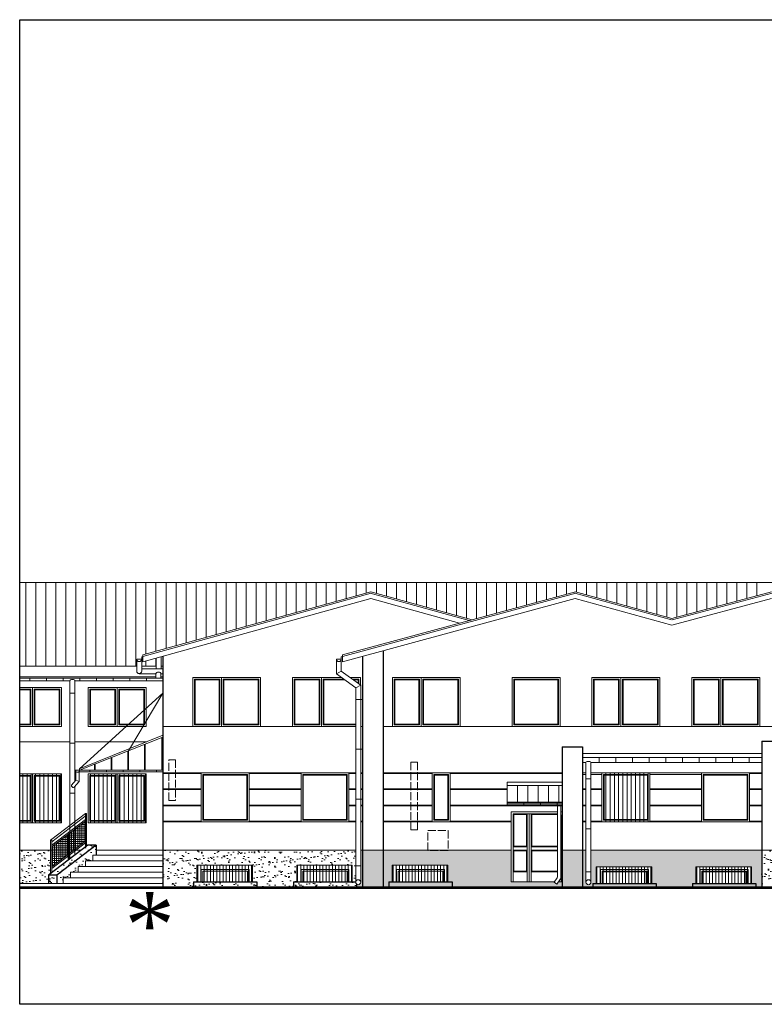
# Model space of a CAD drawing. Header units: millimetres. Extents: x -26513 to 76799, y 0 to 112149.
# Tile 59 of 98: x 19625 to 21863, y 105600 to 108560. Entities that reach past the tile are written whole.
import ezdxf

# ---------------------------------------------------------------- set-up
doc = ezdxf.new("R2010")
doc.units = ezdxf.units.MM
doc.header["$LTSCALE"] = 2
doc.linetypes.add('ACAD_ISO02W100', pattern=[15, 12, -3])
for name, color, linetype, lineweight in [('hacz  do wyłaczenia', 161, 'Continuous', 5), ('rynna-41', 22, 'Continuous', 18), ('stolarka', 6, 'Continuous', 9), ('widok', 3, 'Continuous', 13), ('ZMIANY', 90, 'Continuous', 25)]:
    doc.layers.add(name, color=color, linetype=linetype, lineweight=lineweight)
doc.layers.add('istn.śiany', color=2, linetype='Continuous')

msp = doc.modelspace()

# ---------------------------------------------------------------- hatches: boundary and pattern name
at = {"layer": 'hacz  do wyłaczenia'}
h = msp.add_hatch(dxfattribs=at)
h.set_pattern_fill('ANSI31', color=256, scale=4, angle=45, style=0)
h.paths.add_polyline_path([(21374.8, 106295.3), (21518.8, 106295.3), (21518.8, 106148.3), (21374.8, 106148.3)])
h = msp.add_hatch(dxfattribs=at)
h.set_pattern_fill('ANSI31', color=256, scale=4, angle=45, style=0)
h.paths.add_polyline_path([(19830.8, 106292.3), (20004.8, 106292.3), (20004.8, 106145.3), (19830.8, 106145.3)])
h.paths.add_polyline_path([(19624.9, 106292.3), (19750.8, 106292.3), (19750.8, 106145.3), (19624.9, 106145.3)])
at = {"layer": 'hacz  do wyłaczenia', "linetype": 'Continuous'}
h = msp.add_hatch(dxfattribs=at)
h.set_pattern_fill('NET', color=256, scale=2, style=0)
h.paths.add_polyline_path([(19721.2, 106073.6), (19721.2, 106063.3), (19770.3, 106063.3), (19770.3, 106110.9)])
h.paths.add_polyline_path([(19721.2, 106063.3), (19721.2, 106013.6), (19770.3, 106051), (19770.3, 106063.3)])
h.paths.add_polyline_path([(19775.8, 106055.1), (19790.8, 106066.5), (19790.8, 106126.5), (19775.8, 106115.1)])
h.paths.add_polyline_path([(19790.8, 106066.5), (19822.5, 106090.6), (19822.5, 106150.5), (19790.8, 106126.5)])
at = {"layer": 'hacz  do wyłaczenia'}
h = msp.add_hatch(dxfattribs=at)
h.set_pattern_fill('ANSI31', color=256, scale=3, angle=45, style=0)
h.set_pattern_definition([(90, (-1500, 5), (-9.525, 6e-16), [])])
h.paths.add_polyline_path([(20324.3, 105968.1), (20157.3, 105968.1), (20157.3, 106018.1), (20324.3, 106018.1)])
h = msp.add_hatch(dxfattribs=at)
h.set_pattern_fill('ANSI31', color=256, scale=3, angle=45, style=0)
h.set_pattern_definition([(90, (-1200, 5), (-9.525, 6e-16), [])])
h.paths.add_polyline_path([(20624.3, 105968.1), (20457.3, 105968.1), (20457.3, 106018.1), (20624.3, 106018.1)])
h = msp.add_hatch(dxfattribs=at)
h.set_pattern_fill('ANSI31', color=256, scale=3, angle=45, style=0)
h.set_pattern_definition([(90, (-913, 5), (-9.525, 6e-16), [])])
h.paths.add_polyline_path([(20911.3, 105968.1), (20744.3, 105968.1), (20744.3, 106018.1), (20911.3, 106018.1)])
h = msp.add_hatch(dxfattribs=at)
h.set_pattern_fill('ANSI31', color=256, scale=3, angle=45, style=0)
h.set_pattern_definition([(90, (-300, 3e-10), (-9.525, 6e-16), [])])
h.paths.add_polyline_path([(21524.3, 105963.1), (21357.3, 105963.1), (21357.3, 106013.1), (21524.3, 106013.1)])
h = msp.add_hatch(dxfattribs=at)
h.set_pattern_fill('ANSI31', color=256, scale=3, angle=45, style=0)
h.paths.add_polyline_path([(21824.3, 105963.1), (21657.3, 105963.1), (21657.3, 106013.1), (21824.3, 106013.1)])
at = {"layer": 'widok'}
h = msp.add_hatch(dxfattribs=at)
h.set_pattern_fill('AR-SAND', color=256, scale=0.6, style=0)
h.paths.add_polyline_path([(20457.3, 106018.1), (20624.3, 106018.1), (20624.3, 105968.3), (20634.8, 105968.3), (20634.8, 106063.3), (20054.8, 106063.3), (20054.8, 105953.3), (20147.3, 105953.3), (20147.3, 105968.3), (20157.3, 105968.3), (20157.3, 106018.1), (20324.3, 106018.1), (20324.3, 105968.3), (20337.3, 105968.3), (20337.3, 105953.3), (20447.3, 105953.3), (20447.3, 105968.3), (20457.3, 105968.3)])
h.paths.add_polyline_path([(20337.3, 105968.3), (20324.3, 105968.3), (20324.3, 105968.1), (20157.3, 105968.1), (20157.3, 105968.3), (20147.3, 105968.3), (20147.3, 105953.3), (20337.3, 105953.3)], flags=16)
h.paths.add_polyline_path([(20634.8, 105967, -0.02031), (20634.8, 105967.6), (20634.8, 105968.3), (20624.3, 105968.3), (20624.3, 105968.1), (20457.3, 105968.1), (20457.3, 105968.3), (20447.3, 105968.3), (20447.3, 105953.3), (20637.3, 105953.3), (20637.3, 105961.4, -0.212662)])
h.paths.add_polyline_path([(19717.7, 106063.3), (19624.9, 106063.3), (19624.9, 105963.3), (19711.8, 105963.3), (19711.8, 105988.3), (19717.7, 105992.8)])
h.paths.add_polyline_path([(19736.8, 105988.3), (19711.8, 105988.3), (19711.8, 105963.3), (19736.8, 105963.3)])
h.paths.add_polyline_path([(19854.8, 106078.3), (19829.8, 106078.3), (19711.8, 105988.3), (19736.8, 105988.3)])
h = msp.add_hatch(dxfattribs=at)
h.set_pattern_fill('AR-SAND', color=256, scale=0.6, style=0)
h.paths.add_polyline_path([(19844.8, 106048.3), (19854.8, 106048.3), (19854.8, 106078.3), (19736.8, 105988.3), (19736.8, 105963.3), (19755.6, 105963.3), (19755.6, 105980.3), (19777.9, 105980.3), (19777.9, 105997.3), (19800.2, 105997.3), (19800.2, 106014.3), (19822.5, 106014.3), (19822.5, 106031.3), (19844.8, 106031.3)])
h = msp.add_hatch(dxfattribs=at)
h.set_pattern_fill('AR-SAND', color=256, scale=0.6, style=0)
h.paths.add_polyline_path([(20716.8, 106063.3), (20654.8, 106063.3), (20654.8, 105953.3), (20716.8, 105953.3)])
h.paths.add_polyline_path([(21537.3, 105963.3), (21524.3, 105963.3), (21524.3, 105963.1), (21357.3, 105963.1), (21357.3, 105963.3), (21347.3, 105963.3), (21347.3, 105953.3), (21537.3, 105953.3)], flags=17)
h.paths.add_polyline_path([(21837.3, 105963.3), (21824.3, 105963.3), (21824.3, 105963.1), (21657.3, 105963.1), (21657.3, 105963.3), (21647.3, 105963.3), (21647.3, 105953.3), (21837.3, 105953.3)], flags=17)
h.paths.add_polyline_path([(20654.8, 106063.3), (20649.8, 106063.3), (20649.8, 105967.5, -0.016449), (20649.8, 105967, -0.649264), (20637.3, 105961.4), (20637.3, 105953.3), (20654.8, 105953.3)])
h.paths.add_polyline_path([(21101.8, 106063.3), (20912.2, 106063.3), (20912.2, 106062.5), (20851.4, 106062.5), (20851.4, 106063.3), (20716.8, 106063.3), (20716.8, 105953.3), (20734.3, 105953.3), (20734.3, 105968.3), (20744.3, 105968.3), (20744.3, 106018.1), (20911.3, 106018.1), (20911.3, 105968.3), (20924.3, 105968.3), (20924.3, 105953.3), (21004.8, 105953.3), (21004.8, 105968.3), (21101.8, 105968.3)])
h.paths.add_polyline_path([(20924.3, 105968.3), (20911.3, 105968.3), (20911.3, 105968.1), (20744.3, 105968.1), (20744.3, 105968.3), (20734.3, 105968.3), (20734.3, 105953.3), (20924.3, 105953.3)], flags=16)
h.paths.add_polyline_path([(21316.8, 106063.3), (21254.8, 106063.3), (21254.8, 105953.3), (21316.8, 105953.3)])
h.paths.add_polyline_path([(21854.8, 106063.3), (21341.8, 106063.3), (21341.8, 105967, -1), (21326.8, 105967), (21326.8, 106063.3), (21316.8, 106063.3), (21316.8, 105953.3), (21347.3, 105953.3), (21347.3, 105963.3), (21357.3, 105963.3), (21357.3, 106013.1), (21524.3, 106013.1), (21524.3, 105963.3), (21537.3, 105963.3), (21537.3, 105953.3), (21647.3, 105953.3), (21647.3, 105963.3), (21657.3, 105963.3), (21657.3, 106013.1), (21824.3, 106013.1), (21824.3, 105963.3), (21837.3, 105963.3), (21837.3, 105953.3), (21854.8, 105953.3)])
h.paths.add_polyline_path([(21254.8, 105968.3), (21243.8, 105968.3), (21239, 105961.3), (21230.7, 105966.9), (21231.7, 105968.3), (21004.8, 105968.3), (21004.8, 105953.3), (21254.8, 105953.3)])
h = msp.add_hatch(dxfattribs=at)
h.set_pattern_fill('AR-SAND', color=256, scale=0.6, style=0)
h.paths.add_polyline_path([(22454.8, 106063.3), (21941.8, 106063.3), (21941.8, 105967.6, -1), (21926.8, 105967.6), (21926.8, 106063.3), (21916.8, 106063.3), (21916.8, 105953.3), (21947.3, 105953.3), (21947.3, 105963.3), (21957.3, 105963.3), (21957.3, 106013.1), (22124.3, 106013.1), (22124.3, 105963.3), (22137.3, 105963.3), (22137.3, 105953.3), (22247.3, 105953.3), (22247.3, 105963.3), (22257.3, 105963.3), (22257.3, 106013.1), (22424.3, 106013.1), (22424.3, 105963.3), (22437.3, 105963.3), (22437.3, 105953.3), (22454.8, 105953.3)])
h.paths.add_polyline_path([(21916.8, 106063.3), (21854.8, 106063.3), (21854.8, 105953.3), (21916.8, 105953.3)])
h.paths.add_polyline_path([(22137.3, 105963.3), (22124.3, 105963.3), (22124.3, 105963.1), (21957.3, 105963.1), (21957.3, 105963.3), (21947.3, 105963.3), (21947.3, 105953.3), (22137.3, 105953.3)], flags=17)
h.paths.add_polyline_path([(22437.3, 105963.3), (22424.3, 105963.3), (22424.3, 105963.1), (22257.3, 105963.1), (22257.3, 105963.3), (22247.3, 105963.3), (22247.3, 105953.3), (22437.3, 105953.3)], flags=17)

# ---------------------------------------------------------------- linework, layer by layer
msp.add_lwpolyline([(19624.9, 108559.9), (25924.9, 108559.9), (25924.9, 105599.9), (19624.9, 105599.9)], close=True)
at = {"layer": 'hacz  do wyłaczenia'}
for p, q in [((19643.6, 106868.3), (19643.6, 106616.3)), ((19673.6, 106868.3), (19673.6, 106616.3)), ((19703.7, 106868.3), (19703.7, 106616.3)), ((19733.8, 106868.3), (19733.8, 106616.3)), ((19763.8, 106868.3), (19763.8, 106616.3)), ((19793.9, 106868.3), (19793.9, 106616.3)), ((19824, 106868.3), (19824, 106616.3)), ((19854, 106868.3), (19854, 106616.3)), ((19884.1, 106868.3), (19884.1, 106616.3)), ((19914.2, 106868.3), (19914.2, 106616.3)), ((19944.3, 106868.3), (19944.3, 106616.3)), ((19974.3, 106868.3), (19974.3, 106616.3)), ((20004.4, 106868.3), (20004.4, 106652.9)), ((20034.5, 106868.3), (20034.5, 106661.3)), ((20064.6, 106868.3), (20064.6, 106669.6)), ((20094.7, 106868.3), (20094.7, 106678)), ((20124.8, 106868.3), (20124.8, 106686.3)), ((20154.9, 106868.3), (20154.9, 106694.7)), ((20185, 106868.3), (20185, 106703)), ((20215.1, 106868.3), (20215.1, 106711.4)), ((20245.2, 106868.3), (20245.2, 106719.7)), ((20275.3, 106868.3), (20275.3, 106728)), ((20305.4, 106868.3), (20305.4, 106736.4)), ((20335.5, 106868.3), (20335.5, 106744.7)), ((20365.6, 106868.3), (20365.6, 106753.1)), ((20395.7, 106868.3), (20395.7, 106761.4)), ((20425.8, 106868.3), (20425.8, 106769.8)), ((20455.9, 106868.3), (20455.9, 106778.1)), ((20486, 106868.3), (20486, 106786.5)), ((20516.1, 106868.3), (20516.1, 106794.8)), ((20546.2, 106868.3), (20546.2, 106803.2)), ((20576.3, 106868.3), (20576.3, 106811.5)), ((20606.4, 106868.3), (20606.4, 106819.9)), ((20636.5, 106868.3), (20636.5, 106828.2)), ((20666.6, 106868.3), (20666.6, 106836.6)), ((20696.7, 106868.3), (20696.7, 106835.6)), ((20726.8, 106868.3), (20726.8, 106827.3)), ((20756.9, 106868.3), (20756.9, 106819)), ((20787, 106868.3), (20787, 106810.7)), ((20817.1, 106868.3), (20817.1, 106802.4)), ((20847.2, 106868.3), (20847.2, 106794.1)), ((20877.3, 106868.3), (20877.3, 106785.8)), ((20907.4, 106868.3), (20907.4, 106777.4)), ((20937.5, 106868.3), (20937.5, 106769.1)), ((20967.6, 106868.3), (20967.6, 106760.8)), ((20997.7, 106868.3), (20997.7, 106759.6)), ((21027.8, 106868.3), (21027.8, 106767.8)), ((21057.9, 106868.3), (21057.9, 106775.9)), ((21088, 106868.3), (21088, 106784.1)), ((21118.1, 106868.3), (21118.1, 106792.3)), ((21148.2, 106868.3), (21148.2, 106800.5)), ((21178.3, 106868.3), (21178.3, 106808.6)), ((21208.4, 106868.3), (21208.4, 106816.8)), ((21238.5, 106868.3), (21238.5, 106825)), ((21268.6, 106868.3), (21268.6, 106833.1)), ((21298.7, 106868.3), (21298.7, 106839.2)), ((21328.8, 106868.3), (21328.8, 106830.9)), ((21358.9, 106868.3), (21358.9, 106822.6)), ((21389, 106868.3), (21389, 106814.2)), ((21419.1, 106868.3), (21419.1, 106805.9)), ((21449.2, 106868.3), (21449.2, 106797.6)), ((21479.3, 106868.3), (21479.3, 106789.3)), ((21509.4, 106868.3), (21509.4, 106781)), ((21539.5, 106868.3), (21539.5, 106772.7)), ((21569.6, 106868.3), (21569.6, 106764.4)), ((21599.7, 106868.3), (21599.7, 106764.2)), ((21629.8, 106868.3), (21629.8, 106772.2)), ((21659.9, 106868.3), (21659.9, 106780.3)), ((21690, 106868.3), (21690, 106788.3)), ((21720.1, 106868.3), (21720.1, 106796.3)), ((21750.2, 106868.3), (21750.2, 106804.4)), ((21780.3, 106868.3), (21780.3, 106812.4)), ((21810.4, 106868.3), (21810.4, 106820.4)), ((21840.5, 106868.3), (21840.5, 106828.4)), ((20004.4, 106632.2), (20004.4, 106616.3)), ((20034.5, 106640.5), (20034.5, 106616.3)), ((20591.5, 106601.4), (20576.5, 106593.7)), ((19655.8, 106572.4), (19655.8, 106579.9)), ((19705.8, 106572.4), (19705.8, 106579.9)), ((19755.8, 106572.4), (19755.8, 106579.9)), ((19805.8, 106572.4), (19805.8, 106579.9)), ((19855.8, 106572.4), (19855.8, 106579.9)), ((19905.8, 106572.4), (19905.8, 106579.9)), ((19955.8, 106572.4), (19955.8, 106579.9)), ((20005.8, 106572.4), (20005.8, 106579.9)), ((19791.8, 106535), (19775.8, 106535)), ((20634.8, 106551.3), (20649.8, 106558.9)), ((20654.8, 106516.5), (20634.8, 106516.5)), ((19791.8, 106385), (19775.8, 106385)), ((20654.8, 106366.5), (20634.8, 106366.5)), ((21366.8, 106342.3), (21366.8, 106327.3)), ((21416.8, 106342.3), (21416.8, 106327.3)), ((21466.8, 106342.3), (21466.8, 106327.3)), ((21516.8, 106342.3), (21516.8, 106327.3)), ((21566.8, 106342.3), (21566.8, 106327.3)), ((21616.8, 106342.3), (21616.8, 106327.3)), ((21666.8, 106342.3), (21666.8, 106327.3)), ((21716.8, 106342.3), (21716.8, 106327.3)), ((21766.8, 106342.3), (21766.8, 106327.3)), ((21816.8, 106342.3), (21816.8, 106327.3)), ((19835.6, 106303.3), (19835.6, 106298.3)), ((19885.6, 106303.3), (19885.6, 106298.3)), ((19935.6, 106303.3), (19935.6, 106298.3)), ((19935.6, 106303.3), (19935.6, 106298.3)), ((19985.6, 106303.3), (19985.6, 106298.3)), ((20035.6, 106303.3), (20035.6, 106298.3)), ((19793.8, 106273.5), (19803.8, 106269.6)), ((21341.8, 106277.8), (21326.8, 106277.8)), ((19791.8, 106235), (19775.8, 106235)), ((20654.8, 106216.5), (20634.8, 106216.5)), ((21139.8, 106204.5), (21139.8, 106199.5)), ((21189.8, 106204.5), (21189.8, 106199.5)), ((21239.8, 106204.5), (21239.8, 106199.5)), ((21341.8, 106127.8), (21326.8, 106127.8)), ((21341.8, 106127.8), (21326.8, 106127.8)), ((20649.8, 106016.5), (20634.8, 106016.5)), ((21341.8, 105997.8), (21326.8, 105997.8))]:
    msp.add_line(p, q, dxfattribs=at)
for points in [[(21374.8, 106295.3), (21518.8, 106295.3), (21518.8, 106148.3), (21374.8, 106148.3)], [(20157.3, 106018.1), (20324.3, 106018.1), (20324.3, 105968.1), (20157.3, 105968.1)], [(20457.3, 106018.1), (20624.3, 106018.1), (20624.3, 105968.1), (20457.3, 105968.1)], [(20744.3, 106018.1), (20911.3, 106018.1), (20911.3, 105968.1), (20744.3, 105968.1)], [(21357.3, 106013.1), (21524.3, 106013.1), (21524.3, 105963.1), (21357.3, 105963.1)], [(21657.3, 106013.1), (21824.3, 106013.1), (21824.3, 105963.1), (21657.3, 105963.1)]]:
    msp.add_lwpolyline(points, close=True, dxfattribs=at)
msp.add_ellipse((19783.3, 106572.4), major_axis=(-7.5, 0), ratio=0.517905, start_param=3.141593, end_param=6.283185, dxfattribs=at)
at = {"layer": 'istn.śiany'}
for p, q in [((20716.8, 106662.6), (20716.8, 105953.3)), ((20054.8, 106646.1), (20054.8, 105953.3)), ((20654.8, 106645.8), (20654.8, 105953.3)), ((21854.8, 106391.3), (21916.8, 106391.3)), ((21854.8, 106391.3), (21854.8, 105953.3)), ((21254.8, 106374.3), (21316.8, 106374.3)), ((21254.8, 106374.3), (21254.8, 105953.3)), ((21316.8, 106374.3), (21316.8, 105953.3)), ((19829.8, 106078.3), (19711.8, 105988.3)), ((19854.8, 106078.3), (19736.8, 105988.3)), ((19854.8, 106078.3), (19829.8, 106078.3)), ((19854.8, 106078.3), (19854.8, 106048.3)), ((19711.8, 105988.3), (19711.8, 105963.3)), ((19736.8, 105988.3), (19711.8, 105988.3)), ((19736.8, 105988.3), (19736.8, 105963.3)), ((19736.8, 105988.3), (19736.8, 105963.3)), ((20147.3, 105968.3), (20337.3, 105968.3)), ((20147.3, 105968.3), (20147.3, 105953.3)), ((20337.3, 105968.3), (20337.3, 105953.3)), ((20447.3, 105968.3), (20634.8, 105968.3)), ((20447.3, 105968.3), (20447.3, 105953.3)), ((20734.3, 105968.3), (20924.3, 105968.3)), ((20734.3, 105968.3), (20734.3, 105953.3)), ((20924.3, 105968.3), (20924.3, 105953.3)), ((20637.3, 105961.4), (20637.3, 105953.3)), ((21347.3, 105963.3), (21537.3, 105963.3)), ((21347.3, 105963.3), (21347.3, 105953.3)), ((21537.3, 105963.3), (21537.3, 105953.3)), ((21647.3, 105963.3), (21837.3, 105963.3)), ((21647.3, 105963.3), (21647.3, 105953.3)), ((21837.3, 105963.3), (21837.3, 105953.3))]:
    msp.add_line(p, q, dxfattribs=at)
at = {"layer": 'rynna-41'}
for p, q in [((19976.5, 106637.8), (19976.5, 106601.4)), ((19976.5, 106637.8), (19991.5, 106637.8)), ((19994.8, 106645), (19991.5, 106644.1)), ((19991.5, 106644.1), (19991.5, 106601.4)), ((20035.5, 106640.8), (20035.5, 106608.8)), ((20050.5, 106644.9), (20050.5, 106608.8)), ((20576.5, 106637.8), (20576.5, 106593.7)), ((20576.5, 106637.8), (20591.5, 106637.8)), ((20594.8, 106645), (20591.5, 106644.1)), ((20591.5, 106644.1), (20591.5, 106601.4)), ((20034.5, 106593.8), (19984, 106593.8)), ((20035.5, 106616.3), (19991.5, 106616.3)), ((20054.8, 106608.8), (19991.5, 106608.8)), ((20034.5, 106593.9), (20034.5, 106579.9)), ((20049.5, 106593.9), (20049.5, 106579.9)), ((20054.8, 106593.8), (20049.5, 106593.8)), ((20054.8, 106616.3), (20050.5, 106616.3)), ((20576.5, 106593.7), (20634.8, 106551.3)), ((20591.5, 106601.4), (20649.8, 106558.9)), ((20054.8, 106579.9), (19624.9, 106579.9)), ((19775.8, 106572.4), (19624.9, 106572.4)), ((19775.8, 106572.4), (19775.8, 106037.1)), ((19790.8, 106572.4), (19790.8, 106270.1)), ((20054.8, 106572.4), (19790.8, 106572.4)), ((20634.8, 106551.3), (20634.8, 105966.8)), ((20649.8, 106558.9), (20649.8, 105966.5)), ((21316.8, 106342.3), (21854.8, 106342.3)), ((21316.8, 106327.3), (21326.8, 106327.3)), ((21326.8, 106327.3), (21326.8, 105967)), ((21341.8, 106327.3), (21854.8, 106327.3)), ((21341.8, 106327.3), (21341.8, 105967)), ((19804.8, 106303.3), (19792.8, 106303.3)), ((19793.8, 106300), (19793.8, 106273.5)), ((19803.8, 106300), (19803.8, 106269.6)), ((20054.8, 106303.3), (19804.8, 106303.3)), ((20054.8, 106298.3), (19804.8, 106298.3)), ((19793.8, 106273.5), (19780.8, 106259.1)), ((19803.8, 106269.6), (19788.2, 106252.4)), ((19790.8, 106255.2), (19790.8, 106048.5)), ((21241.1, 106199.5), (21241.1, 105984.6)), ((21251.1, 106199.5), (21251.1, 105981.5)), ((21239.7, 105980.1), (21230.7, 105966.9)), ((21249.7, 105977), (21239, 105961.3)), ((21230.7, 105966.9), (21239, 105961.3))]:
    msp.add_line(p, q, dxfattribs=at)
for centre in [(20642.3, 105967), (21334.3, 105967)]:
    msp.add_circle(centre, 7.5, dxfattribs=at)
for centre, radius, start, end in [((19984, 106637.8), 7.5, 180, 0), ((20584, 106637.8), 7.5, 180, 0), ((19984, 106601.4), 7.5, 180, 0), ((19798.8, 106303.3), 6, 180, 0), ((21233.1, 105984.6), 8, 325.6034, 360), ((21243.1, 105981.5), 8, 325.6034, 0)]:
    msp.add_arc(centre, radius, start, end, dxfattribs=at)
for centre, major_axis, ratio, start_param, end_param in [((20042, 106593.9), (-7.5, 0), 0.623898, 3.141593, 6.283185), ((19784.5, 106255.7), (-3.71, 3.35), 0.608904, 0, 3.141593)]:
    msp.add_ellipse(centre, major_axis=major_axis, ratio=ratio, start_param=start_param, end_param=end_param, dxfattribs=at)
at = {"layer": 'rynna-41', "extrusion": (0, 0, -1)}
msp.add_ellipse((21334.3, 106327.3), major_axis=(-7.5, 0), ratio=0.317259, start_param=0, end_param=3.141593, dxfattribs=at)
at = {"layer": 'stolarka'}
for p, q in [((19994.8, 106650.2), (20679.8, 106840.2)), ((19994.8, 106645.1), (20681.1, 106835.4)), ((20594.8, 106650.2), (21294.8, 106840.2)), ((20594.8, 106645.1), (21296.1, 106835.4)), ((20975.3, 106753.5), (20678.4, 106835.4)), ((20984.8, 106756.1), (20679.8, 106840.2)), ((21583.4, 106755.4), (21293.4, 106835.4)), ((21584.8, 106760.2), (21294.8, 106840.2)), ((21884.8, 106840.2), (21584.8, 106760.2)), ((21886.1, 106835.4), (21586.1, 106755.4)), ((19994.8, 106629.5), (20679.8, 106819.5)), ((20594.8, 106629.5), (21294.7, 106819.5)), ((20946.9, 106745.8), (20679.8, 106819.5)), ((21584.7, 106739.5), (21294.7, 106819.5)), ((21884.8, 106819.6), (21584.7, 106739.5)), ((19994.8, 106650.2), (19994.8, 106629.5)), ((19994.8, 106650.2), (19994.8, 106629.5)), ((20594.8, 106650.2), (20594.8, 106629.5)), ((20144.8, 106582.2), (20348.8, 106582.2)), ((20144.8, 106582.2), (20144.8, 106435.2)), ((20149.8, 106577.2), (20149.8, 106440.2)), ((20149.8, 106577.2), (20226.8, 106577.2)), ((20151.8, 106575.2), (20151.8, 106442.2)), ((20151.8, 106575.2), (20224.8, 106575.2)), ((20224.8, 106575.2), (20224.8, 106442.2)), ((20226.8, 106577.2), (20226.8, 106440.2)), ((20231.8, 106582.2), (20231.8, 106435.2)), ((20236.8, 106577.2), (20343.8, 106577.2)), ((20236.8, 106577.2), (20236.8, 106440.2)), ((20238.8, 106575.2), (20341.8, 106575.2)), ((20238.8, 106575.2), (20238.8, 106442.2)), ((20341.8, 106575.2), (20341.8, 106442.2)), ((20343.8, 106577.2), (20343.8, 106440.2)), ((20348.8, 106582.2), (20348.8, 106435.2)), ((20444.8, 106582.2), (20592.3, 106582.2)), ((20444.8, 106582.2), (20444.8, 106435.2)), ((20449.8, 106577.2), (20449.8, 106440.2)), ((20449.8, 106577.2), (20526.8, 106577.2)), ((20451.8, 106575.2), (20451.8, 106442.2)), ((20451.8, 106575.2), (20524.8, 106575.2)), ((20524.8, 106575.2), (20524.8, 106442.2)), ((20526.8, 106577.2), (20526.8, 106440.2)), ((20531.8, 106582.2), (20531.8, 106435.2)), ((20536.8, 106577.2), (20599.1, 106577.2)), ((20536.8, 106577.2), (20536.8, 106440.2)), ((20538.8, 106575.2), (20601.9, 106575.2)), ((20538.8, 106575.2), (20538.8, 106442.2)), ((20617.7, 106582.2), (20648.8, 106582.2)), ((20624.6, 106577.2), (20643.8, 106577.2)), ((20627.3, 106575.2), (20641.8, 106575.2)), ((20641.8, 106575.2), (20641.8, 106564.7)), ((20643.8, 106577.2), (20643.8, 106563.3)), ((20648.8, 106582.2), (20648.8, 106559.6)), ((20744.8, 106582.2), (20744.8, 106435.2)), ((20744.8, 106582.2), (20948.8, 106582.2)), ((20749.8, 106577.2), (20826.8, 106577.2)), ((20749.8, 106577.2), (20749.8, 106440.2)), ((20751.8, 106575.2), (20751.8, 106442.2)), ((20751.8, 106575.2), (20824.8, 106575.2)), ((20824.8, 106575.2), (20824.8, 106442.2)), ((20826.8, 106577.2), (20826.8, 106440.2)), ((20831.8, 106582.2), (20831.8, 106435.2)), ((20836.8, 106577.2), (20943.8, 106577.2)), ((20836.8, 106577.2), (20836.8, 106440.2)), ((20838.8, 106575.2), (20941.8, 106575.2)), ((20838.8, 106575.2), (20838.8, 106442.2)), ((20941.8, 106575.2), (20941.8, 106442.2)), ((20943.8, 106577.2), (20943.8, 106440.2)), ((20948.8, 106582.2), (20948.8, 106435.2)), ((21104.8, 106582.2), (21104.8, 106435.2)), ((21104.8, 106582.2), (21248.8, 106582.2)), ((21104.8, 106582.2), (21104.8, 106435.2)), ((21109.8, 106577.2), (21243.8, 106577.2)), ((21109.8, 106577.2), (21109.8, 106440.2)), ((21111.8, 106575.2), (21111.8, 106442.2)), ((21111.8, 106575.2), (21241.8, 106575.2)), ((21241.8, 106575.2), (21241.8, 106442.2)), ((21243.8, 106577.2), (21243.8, 106440.2)), ((21248.8, 106582.2), (21248.8, 106435.2)), ((21344.8, 106582.2), (21548.8, 106582.2)), ((21344.8, 106582.2), (21344.8, 106435.2)), ((21349.8, 106577.2), (21349.8, 106440.2)), ((21349.8, 106577.2), (21426.8, 106577.2)), ((21351.8, 106575.2), (21351.8, 106442.2)), ((21351.8, 106575.2), (21424.8, 106575.2)), ((21424.8, 106575.2), (21424.8, 106442.2)), ((21426.8, 106577.2), (21426.8, 106440.2)), ((21431.8, 106582.2), (21431.8, 106435.2)), ((21436.8, 106577.2), (21543.8, 106577.2)), ((21436.8, 106577.2), (21436.8, 106440.2)), ((21438.8, 106575.2), (21541.8, 106575.2)), ((21438.8, 106575.2), (21438.8, 106442.2)), ((21541.8, 106575.2), (21541.8, 106442.2)), ((21543.8, 106577.2), (21543.8, 106440.2)), ((21548.8, 106582.2), (21548.8, 106435.2)), ((21644.8, 106582.2), (21644.8, 106435.2)), ((21644.8, 106582.2), (21848.8, 106582.2)), ((21649.8, 106577.2), (21726.8, 106577.2)), ((21649.8, 106577.2), (21649.8, 106440.2)), ((21651.8, 106575.2), (21651.8, 106442.2)), ((21651.8, 106575.2), (21724.8, 106575.2)), ((21724.8, 106575.2), (21724.8, 106442.2)), ((21726.8, 106577.2), (21726.8, 106440.2)), ((21731.8, 106582.2), (21731.8, 106435.2)), ((21736.8, 106577.2), (21843.8, 106577.2)), ((21736.8, 106577.2), (21736.8, 106440.2)), ((21738.8, 106575.2), (21841.8, 106575.2)), ((21738.8, 106575.2), (21738.8, 106442.2)), ((21841.8, 106575.2), (21841.8, 106442.2)), ((21843.8, 106577.2), (21843.8, 106440.2)), ((21848.8, 106582.2), (21848.8, 106435.2)), ((19750.8, 106552.3), (19624.9, 106552.3)), ((19658.8, 106547.3), (19624.9, 106547.3)), ((19656.8, 106545.3), (19624.9, 106545.3)), ((19656.8, 106545.3), (19656.8, 106442.3)), ((19658.8, 106547.3), (19658.8, 106440.3)), ((19663.8, 106552.3), (19663.8, 106435.3)), ((19668.8, 106547.3), (19668.8, 106440.3)), ((19745.8, 106547.3), (19668.8, 106547.3)), ((19743.8, 106545.3), (19670.8, 106545.3)), ((19670.8, 106545.3), (19670.8, 106442.3)), ((19743.8, 106545.3), (19743.8, 106442.3)), ((19745.8, 106547.3), (19745.8, 106440.3)), ((19750.8, 106552.3), (19750.8, 106435.3)), ((19830.8, 106552.3), (19830.8, 106435.3)), ((20004.8, 106552.3), (19830.8, 106552.3)), ((19835.8, 106547.3), (19835.8, 106440.3)), ((19912.8, 106547.3), (19835.8, 106547.3)), ((19837.8, 106545.3), (19837.8, 106442.3)), ((19910.8, 106545.3), (19837.8, 106545.3)), ((19910.8, 106545.3), (19910.8, 106442.3)), ((19912.8, 106547.3), (19912.8, 106440.3)), ((19917.8, 106552.3), (19917.8, 106435.3)), ((19922.8, 106547.3), (19922.8, 106440.3)), ((19999.8, 106547.3), (19922.8, 106547.3)), ((19924.8, 106545.3), (19924.8, 106442.3)), ((19997.8, 106545.3), (19924.8, 106545.3)), ((19997.8, 106545.3), (19997.8, 106442.3)), ((19999.8, 106547.3), (19999.8, 106440.3)), ((20004.8, 106552.3), (20004.8, 106435.3)), ((19656.8, 106442.3), (19624.9, 106442.3)), ((19743.8, 106442.3), (19670.8, 106442.3)), ((19910.8, 106442.3), (19837.8, 106442.3)), ((19997.8, 106442.3), (19924.8, 106442.3)), ((20151.8, 106442.2), (20224.8, 106442.2)), ((20238.8, 106442.2), (20341.8, 106442.2)), ((20451.8, 106442.2), (20524.8, 106442.2)), ((20538.8, 106442.2), (20634.8, 106442.2)), ((20751.8, 106442.2), (20824.8, 106442.2)), ((20838.8, 106442.2), (20941.8, 106442.2)), ((21111.8, 106442.2), (21241.8, 106442.2)), ((21351.8, 106442.2), (21424.8, 106442.2)), ((21438.8, 106442.2), (21541.8, 106442.2)), ((21651.8, 106442.2), (21724.8, 106442.2)), ((21738.8, 106442.2), (21841.8, 106442.2)), ((19658.8, 106440.3), (19624.9, 106440.3)), ((19750.8, 106435.3), (19624.9, 106435.3)), ((19745.8, 106440.3), (19668.8, 106440.3)), ((20004.8, 106435.3), (19830.8, 106435.3)), ((19912.8, 106440.3), (19835.8, 106440.3)), ((19999.8, 106440.3), (19922.8, 106440.3)), ((20054.8, 106435.2), (20634.8, 106435.2)), ((20144.8, 106435.2), (20348.8, 106435.2)), ((20149.8, 106440.2), (20226.8, 106440.2)), ((20236.8, 106440.2), (20343.8, 106440.2)), ((20444.8, 106435.2), (20634.8, 106435.2)), ((20449.8, 106440.2), (20526.8, 106440.2)), ((20536.8, 106440.2), (20634.8, 106440.2)), ((20649.8, 106435.2), (20654.8, 106435.2)), ((20716.8, 106435.2), (21344.8, 106435.2)), ((20744.8, 106435.2), (20948.8, 106435.2)), ((20749.8, 106440.2), (20826.8, 106440.2)), ((20836.8, 106440.2), (20943.8, 106440.2)), ((21109.8, 106440.2), (21243.8, 106440.2)), ((21344.8, 106435.2), (21548.8, 106435.2)), ((21349.8, 106440.2), (21426.8, 106440.2)), ((21436.8, 106440.2), (21543.8, 106440.2)), ((21548.8, 106435.2), (22454.8, 106435.2)), ((21649.8, 106440.2), (21726.8, 106440.2)), ((21736.8, 106440.2), (21843.8, 106440.2)), ((19775.8, 106389.3), (19624.9, 106389.3)), ((20006.7, 106389.3), (19790.8, 106389.3)), ((20054.8, 106295.3), (20314.3, 106295.3)), ((20170.3, 106295.3), (20170.3, 106148.3)), ((20314.3, 106295.3), (20470.3, 106295.3)), ((20314.3, 106295.3), (20314.3, 106148.3)), ((20470.3, 106295.3), (20634.8, 106295.3)), ((20470.3, 106295.3), (20470.3, 106148.3)), ((20614.3, 106295.3), (20614.3, 106148.3)), ((20649.8, 106295.3), (20654.8, 106295.3)), ((20716.8, 106295.3), (21254.8, 106295.3)), ((20864.8, 106295.3), (20918.8, 106295.3)), ((20864.8, 106295.3), (20918.8, 106295.3)), ((20864.8, 106295.3), (20864.8, 106148.3)), ((20918.8, 106295.3), (20918.8, 106148.3)), ((21316.8, 106295.3), (21326.8, 106295.3)), ((21341.8, 106295.3), (21674.3, 106295.3)), ((21374.8, 106295.3), (21374.8, 106148.3)), ((21374.8, 106295.3), (21518.8, 106295.3)), ((21518.8, 106295.3), (21518.8, 106148.3)), ((21674.3, 106295.3), (21854.8, 106295.3)), ((21674.3, 106295.3), (21674.3, 106148.3)), ((21818.3, 106295.3), (21818.3, 106148.3)), ((19750.8, 106292.3), (19624.9, 106292.3)), ((19658.8, 106287.3), (19624.9, 106287.3)), ((19656.8, 106285.3), (19624.9, 106285.3)), ((19656.8, 106285.3), (19656.8, 106152.3)), ((19658.8, 106287.3), (19658.8, 106150.3)), ((19663.8, 106292.3), (19663.8, 106145.3)), ((19745.8, 106287.3), (19668.8, 106287.3)), ((19668.8, 106287.3), (19668.8, 106150.3)), ((19743.8, 106285.3), (19670.8, 106285.3)), ((19670.8, 106285.3), (19670.8, 106152.3)), ((19743.8, 106285.3), (19743.8, 106152.3)), ((19745.8, 106287.3), (19745.8, 106150.3)), ((19750.8, 106292.3), (19750.8, 106145.3)), ((20004.8, 106292.3), (19830.8, 106292.3)), ((19830.8, 106292.3), (19830.8, 106145.3)), ((19835.8, 106287.3), (19835.8, 106150.3)), ((19912.8, 106287.3), (19835.8, 106287.3)), ((19837.8, 106285.3), (19837.8, 106152.3)), ((19910.8, 106285.3), (19837.8, 106285.3)), ((19910.8, 106285.3), (19910.8, 106152.3)), ((19912.8, 106287.3), (19912.8, 106150.3)), ((19917.8, 106292.3), (19917.8, 106145.3)), ((19922.8, 106287.3), (19922.8, 106150.3)), ((19999.8, 106287.3), (19922.8, 106287.3)), ((19924.8, 106285.3), (19924.8, 106152.3)), ((19997.8, 106285.3), (19924.8, 106285.3)), ((19997.8, 106285.3), (19997.8, 106152.3)), ((19999.8, 106287.3), (19999.8, 106150.3)), ((20004.8, 106292.3), (20004.8, 106145.3)), ((20054.8, 106293.3), (20170.3, 106293.3)), ((20175.3, 106290.3), (20309.3, 106290.3)), ((20175.3, 106290.3), (20175.3, 106153.3)), ((20177.3, 106288.3), (20177.3, 106155.3)), ((20177.3, 106288.3), (20307.3, 106288.3)), ((20307.3, 106288.3), (20307.3, 106155.3)), ((20309.3, 106290.3), (20309.3, 106153.3)), ((20314.3, 106293.3), (20470.3, 106293.3)), ((20475.3, 106290.3), (20609.3, 106290.3)), ((20475.3, 106290.3), (20475.3, 106153.3)), ((20477.3, 106288.3), (20477.3, 106155.3)), ((20477.3, 106288.3), (20607.3, 106288.3)), ((20607.3, 106288.3), (20607.3, 106155.3)), ((20609.3, 106290.3), (20609.3, 106153.3)), ((20614.3, 106293.3), (20634.8, 106293.3)), ((20649.8, 106293.3), (20654.8, 106293.3)), ((20716.8, 106293.3), (20864.8, 106293.3)), ((20869.8, 106290.3), (20869.8, 106153.3)), ((20869.8, 106290.3), (20913.8, 106290.3)), ((20871.8, 106288.3), (20871.8, 106155.3)), ((20871.8, 106288.3), (20911.8, 106288.3)), ((20911.8, 106288.3), (20911.8, 106155.3)), ((20913.8, 106290.3), (20913.8, 106153.3)), ((20918.8, 106293.3), (21254.8, 106293.3)), ((21316.8, 106290.3), (21326.8, 106290.3)), ((21341.8, 106290.3), (21374.8, 106290.3)), ((21379.8, 106290.3), (21513.8, 106290.3)), ((21379.8, 106290.3), (21379.8, 106153.3)), ((21381.8, 106288.3), (21381.8, 106155.3)), ((21381.8, 106288.3), (21511.8, 106288.3)), ((21511.8, 106288.3), (21511.8, 106155.3)), ((21513.8, 106290.3), (21513.8, 106153.3)), ((21518.8, 106290.3), (21674.3, 106290.3)), ((21679.3, 106290.3), (21679.3, 106153.3)), ((21679.3, 106290.3), (21813.3, 106290.3)), ((21681.3, 106288.3), (21681.3, 106155.3)), ((21681.3, 106288.3), (21811.3, 106288.3)), ((21811.3, 106288.3), (21811.3, 106155.3)), ((21813.3, 106290.3), (21813.3, 106153.3)), ((21818.3, 106293.3), (21854.8, 106293.3)), ((20054.8, 106247.3), (20170.3, 106247.3)), ((20054.8, 106245.3), (20170.3, 106245.3)), ((20314.3, 106247.3), (20470.3, 106247.3)), ((20314.3, 106245.3), (20470.3, 106245.3)), ((20614.3, 106247.3), (20634.8, 106247.3)), ((20614.3, 106245.3), (20634.8, 106245.3)), ((20649.8, 106247.3), (20654.8, 106247.3)), ((20649.8, 106245.3), (20654.8, 106245.3)), ((20716.8, 106247.3), (20864.8, 106247.3)), ((20716.8, 106245.3), (20864.8, 106245.3)), ((20918.8, 106247.3), (21089.8, 106247.3)), ((20918.8, 106245.3), (21089.8, 106245.3)), ((21316.8, 106247.3), (21326.8, 106247.3)), ((21316.8, 106245.3), (21326.8, 106245.3)), ((21341.8, 106247.3), (21374.8, 106247.3)), ((21341.8, 106245.3), (21374.8, 106245.3)), ((21518.8, 106247.3), (21674.3, 106247.3)), ((21518.8, 106245.3), (21674.3, 106245.3)), ((21818.3, 106247.3), (21854.8, 106247.3)), ((21818.3, 106245.3), (21854.8, 106245.3)), ((20054.8, 106198.3), (20170.3, 106198.3)), ((20054.8, 106196.3), (20170.3, 106196.3)), ((20314.3, 106198.3), (20470.3, 106198.3)), ((20314.3, 106196.3), (20470.3, 106196.3)), ((20614.3, 106198.3), (20634.8, 106198.3)), ((20614.3, 106196.3), (20634.8, 106196.3)), ((20649.8, 106198.3), (20654.8, 106198.3)), ((20649.8, 106196.3), (20654.8, 106196.3)), ((20716.8, 106198.3), (20864.8, 106198.3)), ((20716.8, 106196.3), (20864.8, 106196.3)), ((20918.8, 106198.3), (21254.8, 106198.3)), ((20918.8, 106196.3), (21254.8, 106196.3)), ((21089.8, 106204.5), (21254.8, 106204.5)), ((21089.8, 106199.5), (21254.8, 106199.5)), ((21101.8, 106178.5), (21241.1, 106178.5)), ((21101.8, 106178.5), (21101.8, 105968.5)), ((21251.1, 106178.5), (21254.8, 106178.5)), ((21316.8, 106198.3), (21326.8, 106198.3)), ((21316.8, 106196.3), (21326.8, 106196.3)), ((21341.8, 106198.3), (21374.8, 106198.3)), ((21341.8, 106196.3), (21374.8, 106196.3)), ((21518.8, 106198.3), (21674.3, 106198.3)), ((21518.8, 106196.3), (21674.3, 106196.3)), ((21818.3, 106198.3), (21854.8, 106198.3)), ((21818.3, 106196.3), (21854.8, 106196.3)), ((19656.8, 106152.3), (19624.9, 106152.3)), ((19658.8, 106150.3), (19624.9, 106150.3)), ((19745.8, 106150.3), (19668.8, 106150.3)), ((19743.8, 106152.3), (19670.8, 106152.3)), ((19912.8, 106150.3), (19835.8, 106150.3)), ((19910.8, 106152.3), (19837.8, 106152.3)), ((19999.8, 106150.3), (19922.8, 106150.3)), ((19997.8, 106152.3), (19924.8, 106152.3)), ((20054.8, 106150.3), (20170.3, 106150.3)), ((20054.8, 106148.3), (20470.3, 106148.3)), ((20054.8, 106148.3), (20470.3, 106148.3)), ((20175.3, 106153.3), (20309.3, 106153.3)), ((20177.3, 106155.3), (20307.3, 106155.3)), ((20314.3, 106150.3), (20470.3, 106150.3)), ((20470.3, 106148.3), (20634.8, 106148.3)), ((20475.3, 106153.3), (20609.3, 106153.3)), ((20477.3, 106155.3), (20607.3, 106155.3)), ((20614.3, 106150.3), (20634.8, 106150.3)), ((20649.8, 106150.3), (20654.8, 106150.3)), ((20649.8, 106148.3), (20654.8, 106148.3)), ((20716.8, 106150.3), (20864.8, 106150.3)), ((20716.8, 106148.3), (21101.8, 106148.3)), ((20864.8, 106148.3), (20918.8, 106148.3)), ((20864.8, 106148.3), (20918.8, 106148.3)), ((20869.8, 106153.3), (20913.8, 106153.3)), ((20871.8, 106155.3), (20911.8, 106155.3)), ((20918.8, 106150.3), (21101.8, 106150.3)), ((21107.8, 106172.5), (21107.8, 105968.5)), ((21107.8, 106172.5), (21149.8, 106172.5)), ((21109.8, 106170.5), (21147.8, 106170.5)), ((21109.8, 106170.5), (21109.8, 106075.3)), ((21147.8, 106170.5), (21147.8, 106075.3)), ((21149.8, 106172.5), (21149.8, 105969.3)), ((21149.8, 106172.5), (21241.1, 106172.5)), ((21155.8, 106172.5), (21155.8, 105969.3)), ((21161.8, 106172.5), (21161.8, 105969.3)), ((21163.8, 106170.5), (21163.8, 106075.3)), ((21163.8, 106170.5), (21241.1, 106170.5)), ((21251.8, 106169.8), (21251.8, 105968.3)), ((21316.8, 106150.3), (21326.8, 106150.3)), ((21316.8, 106148.3), (21326.8, 106148.3)), ((21341.8, 106150.3), (21374.8, 106150.3)), ((21341.8, 106148.3), (21374.8, 106148.3)), ((21374.8, 106148.3), (21518.8, 106148.3)), ((21379.8, 106153.3), (21513.8, 106153.3)), ((21381.8, 106155.3), (21511.8, 106155.3)), ((21518.8, 106150.3), (21674.3, 106150.3)), ((21518.8, 106148.3), (21674.3, 106148.3)), ((21674.3, 106148.3), (21818.3, 106148.3)), ((21679.3, 106153.3), (21813.3, 106153.3)), ((21681.3, 106155.3), (21811.3, 106155.3)), ((21818.3, 106150.3), (21854.8, 106150.3)), ((21818.3, 106148.3), (21854.8, 106148.3)), ((21818.3, 106148.3), (21854.8, 106148.3)), ((19750.8, 106145.3), (19624.9, 106145.3)), ((20004.8, 106145.3), (19830.8, 106145.3)), ((21107.8, 106073.3), (21149.8, 106073.3)), ((21107.8, 106063.3), (21149.8, 106063.3)), ((21109.8, 106075.3), (21147.8, 106075.3)), ((21109.8, 106061.3), (21109.8, 106000.3)), ((21109.8, 106061.3), (21147.8, 106061.3)), ((21147.8, 106061.3), (21147.8, 106000.3)), ((21161.8, 106073.3), (21241.1, 106073.3)), ((21161.8, 106063.3), (21241.1, 106063.3)), ((21163.8, 106075.3), (21241.1, 106075.3)), ((21163.8, 106061.3), (21163.8, 106000.3)), ((21163.8, 106061.3), (21241.1, 106061.3)), ((20170.3, 106005.3), (20170.3, 105968.3)), ((20170.3, 106005.3), (20314.3, 106005.3)), ((20175.3, 106000.3), (20175.3, 105968.3)), ((20175.3, 106000.3), (20309.3, 106000.3)), ((20309.3, 106000.3), (20309.3, 105968.3)), ((20314.3, 106005.3), (20314.3, 105968.3)), ((20470.3, 106005.3), (20470.3, 105968.3)), ((20470.3, 106005.3), (20614.3, 106005.3)), ((20475.3, 106000.3), (20475.3, 105968.3)), ((20475.3, 106000.3), (20609.3, 106000.3)), ((20609.3, 106000.3), (20609.3, 105968.3)), ((20614.3, 106005.3), (20614.3, 105968.3)), ((20757.3, 106005.3), (20901.3, 106005.3)), ((20757.3, 106005.3), (20757.3, 105968.3)), ((20762.3, 106000.3), (20762.3, 105968.3)), ((20762.3, 106000.3), (20896.3, 106000.3)), ((20896.3, 106000.3), (20896.3, 105968.3)), ((20901.3, 106005.3), (20901.3, 105968.3)), ((21107.8, 105998.3), (21149.8, 105998.3)), ((21109.8, 106000.3), (21147.8, 106000.3)), ((21161.8, 105998.3), (21241.1, 105998.3)), ((21163.8, 106000.3), (21241.1, 106000.3)), ((21370.3, 106005.3), (21370.3, 105963.3)), ((21370.3, 106005.3), (21514.3, 106005.3)), ((21375.3, 106000.3), (21509.3, 106000.3)), ((21375.3, 106000.3), (21375.3, 105963.3)), ((21377.3, 105998.3), (21377.3, 105963.3)), ((21377.3, 105998.3), (21507.3, 105998.3)), ((21507.3, 105998.3), (21507.3, 105963.3)), ((21509.3, 106000.3), (21509.3, 105963.3)), ((21514.3, 106005.3), (21514.3, 105963.3)), ((21670.3, 106005.3), (21670.3, 105963.3)), ((21670.3, 106005.3), (21814.3, 106005.3)), ((21675.3, 106000.3), (21809.3, 106000.3)), ((21675.3, 106000.3), (21675.3, 105963.3)), ((21677.3, 105998.3), (21677.3, 105963.3)), ((21677.3, 105998.3), (21807.3, 105998.3)), ((21807.3, 105998.3), (21807.3, 105963.3)), ((21809.3, 106000.3), (21809.3, 105963.3)), ((21814.3, 106005.3), (21814.3, 105963.3)), ((21101.8, 105968.3), (21231.7, 105968.3)), ((21243.8, 105968.3), (21254.8, 105968.3))]:
    msp.add_line(p, q, dxfattribs=at)
at = {"layer": 'stolarka', "linetype": 'ACAD_ISO02W100'}
for points in [[(20073, 106335.2), (20093.5, 106335.2), (20093.5, 106212.2), (20073, 106212.2)], [(20800.6, 106327.5), (20820.9, 106327.5), (20820.9, 106124), (20800.6, 106124)], [(20851.4, 106122.2), (20912.2, 106122.2), (20912.2, 106062.5), (20851.4, 106062.5)]]:
    msp.add_lwpolyline(points, close=True, dxfattribs=at)
at = {"layer": 'widok'}
for p, q in [((21946.8, 106868.3), (19624.9, 106868.3)), ((19624.9, 106616.3), (19976.5, 106616.3)), ((19991.5, 106616.3), (20035.5, 106616.3)), ((20050.5, 106616.3), (20054.8, 106616.3)), ((20034.5, 106584.3), (19624.9, 106584.3)), ((20054.8, 106584.3), (20049.5, 106584.3)), ((19804.8, 106307.9), (20054.8, 106534.9)), ((20054.8, 106534.9), (19951.8, 106362.1)), ((20054.8, 106408.7), (19804.8, 106307.9)), ((20054.8, 106403.3), (19804.8, 106303.3)), ((20051.8, 106402.1), (20051.8, 106303.3)), ((19949.8, 106361.3), (19949.8, 106303.3)), ((19951.8, 106362.1), (19951.8, 106303.3)), ((19999.8, 106381.3), (19999.8, 106303.3)), ((20001.8, 106382.1), (20001.8, 106303.3)), ((21316.8, 106354.3), (21854.8, 106354.3)), ((19899.8, 106341.3), (19899.8, 106303.3)), ((19901.8, 106342.1), (19901.8, 106303.3)), ((19804.8, 106307.9), (19804.8, 106298.3)), ((19849.8, 106321.3), (19849.8, 106303.3)), ((19851.8, 106322.1), (19851.8, 106303.3)), ((21089.8, 106267.5), (21089.8, 106199.5)), ((21089.8, 106267.5), (21254.8, 106267.5)), ((21089.8, 106257.5), (21254.8, 106257.5)), ((21120.8, 106257.5), (21120.8, 106207.5)), ((21151.8, 106257.5), (21151.8, 106207.5)), ((21182.8, 106257.5), (21182.8, 106207.5)), ((21213.8, 106257.5), (21213.8, 106207.5)), ((21244.8, 106257.5), (21244.8, 106207.5)), ((21089.8, 106207.5), (21254.8, 106207.5)), ((19822.5, 106173.3), (19717.7, 106093.7)), ((19825.9, 106168.3), (19721.2, 106088.6)), ((19822.5, 106155.6), (19721.2, 106078.6)), ((19822.5, 106150.5), (19721.2, 106073.6)), ((20054.8, 106148.3), (20054.8, 106148.3)), ((19822.5, 106090.6), (19721.2, 106013.6)), ((19770.3, 106110.9), (19770.3, 106032.9)), ((19773.3, 106113.2), (19773.3, 106035.2)), ((19775.8, 106063.3), (19624.9, 106063.3)), ((19822.5, 106085.6), (19721.2, 106008.6)), ((19810.1, 106063.3), (19793.1, 106063.3)), ((20054.8, 106063.3), (19854.8, 106063.3)), ((20054.8, 106063.3), (20634.8, 106063.3)), ((20649.8, 106063.3), (20654.8, 106063.3)), ((20654.8, 106063.3), (21101.8, 106063.3)), ((21254.8, 106063.3), (21326.8, 106063.3)), ((21341.8, 106063.3), (21916.8, 106063.3)), ((20054.8, 106031.3), (19822.5, 106031.3)), ((19822.5, 106031.3), (19822.5, 106014.3)), ((20054.8, 106048.3), (19844.8, 106048.3)), ((19844.8, 106048.3), (19844.8, 106031.3)), ((20054.8, 106014.3), (19800.2, 106014.3)), ((19800.2, 106014.3), (19800.2, 105997.3)), ((20054.8, 105980.3), (19755.6, 105980.3)), ((19755.6, 105980.3), (19755.6, 105963.3)), ((20054.8, 105997.3), (19777.9, 105997.3)), ((19777.9, 105997.3), (19777.9, 105980.3)), ((20054.8, 105963.3), (19624.9, 105963.3)), ((19624.9, 105953.3), (25654.4, 105953.3)), ((19624.9, 105953.1), (25654.4, 105953.1)), ((19624.9, 105952.9), (25654.4, 105952.9)), ((19624.9, 105952.7), (25654.4, 105952.7)), ((19624.9, 105952.5), (25654.4, 105952.5)), ((19624.9, 105952.3), (25654.4, 105952.3)), ((19624.9, 105952.1), (25654.4, 105952.1)), ((19624.9, 105951.9), (25654.4, 105951.9)), ((19624.9, 105951.7), (25654.4, 105951.7)), ((19624.9, 105951.5), (25654.4, 105951.5)), ((19624.9, 105951.3), (25654.4, 105951.3)), ((19624.9, 105951.1), (25654.4, 105951.1)), ((19624.9, 105950.9), (25654.4, 105950.9)), ((19624.9, 105950.7), (25654.4, 105950.7)), ((19624.9, 105950.5), (25654.4, 105950.5)), ((19624.9, 105950.3), (25654.4, 105950.3)), ((19624.9, 105950.1), (25654.4, 105950.1)), ((19624.9, 105949.9), (25654.4, 105949.9)), ((19624.9, 105949.7), (25654.4, 105949.7)), ((19624.9, 105949.5), (25654.4, 105949.5)), ((19624.9, 105949.3), (25654.4, 105949.3)), ((19624.9, 105949.1), (25654.4, 105949.1)), ((19624.9, 105948.9), (25654.4, 105948.9)), ((19624.9, 105948.7), (25654.4, 105948.7)), ((19624.9, 105948.5), (25654.4, 105948.5)), ((19624.9, 105948.3), (25654.4, 105948.3))]:
    msp.add_line(p, q, dxfattribs=at)
for points in [[(19822.5, 106072.7), (19822.5, 106173.3), (19825.9, 106173.3), (19825.9, 106075.4)], [(19717.7, 105993.1), (19717.7, 106093.7), (19721.2, 106093.7), (19721.2, 105995.7)]]:
    msp.add_lwpolyline(points, dxfattribs=at)

# ---------------------------------------------------------------- texts
at = {"layer": 'ZMIANY', "insert": (19939.9, 105937.1), "char_height": 200, "width": 631.404, "attachment_point": 1}
msp.add_mtext('{\\fTimes New Roman|b0|i0|c238|p18;*}', dxfattribs=at)

doc.saveas('drawing.dxf')
